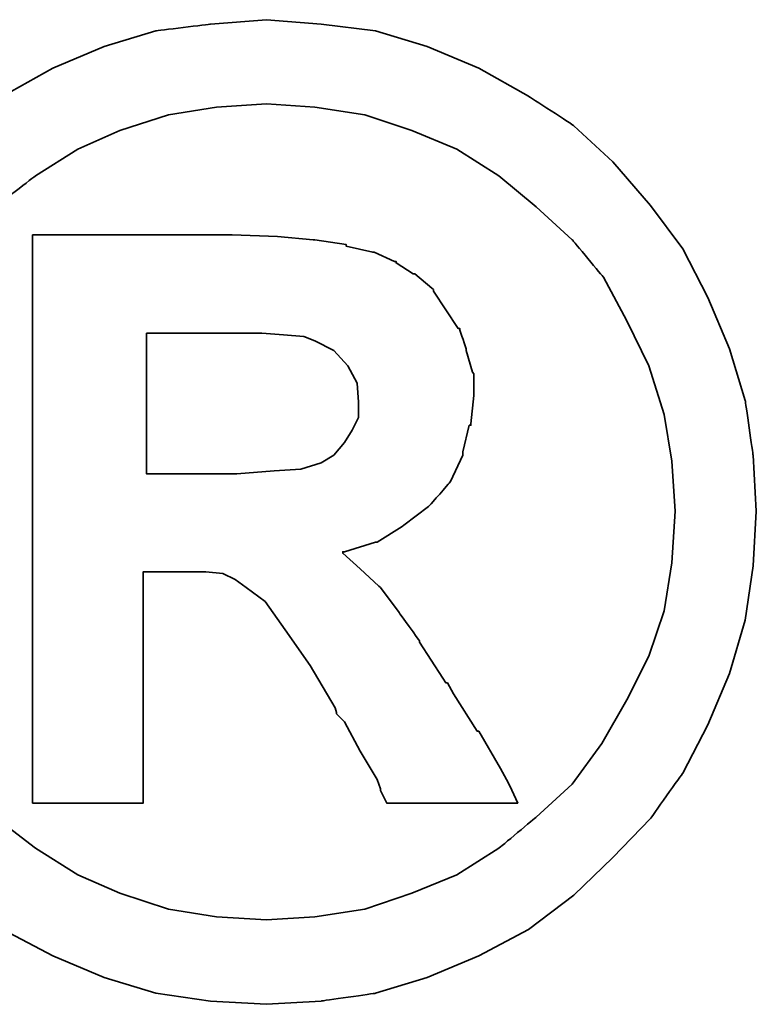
# Model space of a CAD drawing. Header units: millimetres. Extents: x 8 to 314, y 87 to 183.
# Tile 15 of 38: x 228.537 to 229.169, y 118.416 to 119.26. Entities that reach past the tile are written whole.
import ezdxf

# ---------------------------------------------------------------- set-up
doc = ezdxf.new("R2010")
doc.units = ezdxf.units.MM
doc.header["$LTSCALE"] = 0.15
doc.layers.add('DIM', color=4, linetype='CONTINUOUS')
doc.layers.add('layer 1', color=7, linetype='CONTINUOUS')

# ---------------------------------------------------------------- blocks, each defined once
blk = doc.blocks.new('TBI MOTION logo(完整正式版)')
at = {"layer": 'layer 1', "color": 22, "lineweight": 35}
for points, knots in [([(-91.89366, 20.43624), (-91.89366, 20.43624), (-91.91351, 20.77862), (-91.91351, 20.77862), (-91.91351, 20.77862), (-91.91351, 20.77862), (-91.96114, 21.11206), (-91.96114, 21.11206), (-91.96114, 21.11206), (-91.96114, 21.11206), (-92.05641, 21.42764), (-92.05641, 21.42764), (-92.05641, 21.42764), (-92.05641, 21.42764), (-92.18939, 21.74124), (-92.18939, 21.74124), (-92.18939, 21.74124), (-92.18939, 21.74124), (-92.34222, 22.03697), (-92.34222, 22.03697), (-92.34222, 22.03697), (-92.34222, 22.03697), (-92.5407, 22.30294), (-92.5407, 22.30294), (-92.5407, 22.30294), (-92.5407, 22.30294), (-92.76895, 22.5689), (-92.76895, 22.5689), (-92.76895, 22.5689), (-92.76895, 22.5689), (-93.00713, 22.78921), (-93.00713, 22.78921), (-93.00713, 22.78921), (-93.00713, 22.78921), (-93.285, 22.96982), (-93.285, 22.96982), (-93.285, 22.96982), (-93.285, 22.96982), (-93.58867, 23.14051), (-93.58867, 23.14051), (-93.58867, 23.14051), (-93.58867, 23.14051), (-93.90227, 23.2735), (-93.90227, 23.2735), (-93.90227, 23.2735), (-93.90227, 23.2735), (-94.21785, 23.36877), (-94.21785, 23.36877), (-94.21785, 23.36877), (-94.21785, 23.36877), (-94.55129, 23.40846), (-94.55129, 23.40846), (-94.55129, 23.40846), (-94.55129, 23.40846), (-94.88474, 23.43625), (-94.88474, 23.43625), (-94.88474, 23.43625), (-94.88474, 23.43625), (-95.22612, 23.40846), (-95.22612, 23.40846), (-95.22612, 23.40846), (-95.22612, 23.40846), (-95.55956, 23.36877), (-95.55956, 23.36877), (-95.55956, 23.36877), (-95.55956, 23.36877), (-95.87515, 23.2735), (-95.87515, 23.2735), (-95.87515, 23.2735), (-95.87515, 23.2735), (-96.18973, 23.14051), (-96.18973, 23.14051), (-96.18973, 23.14051), (-96.18973, 23.14051), (-96.4944, 22.96982), (-96.4944, 22.96982), (-96.4944, 22.96982), (-96.4944, 22.96982), (-96.77028, 22.78921), (-96.77028, 22.78921), (-96.77028, 22.78921), (-96.77028, 22.78921), (-97.00846, 22.5689), (-97.00846, 22.5689), (-97.00846, 22.5689), (-97.00846, 22.5689), (-97.23671, 22.30294), (-97.23671, 22.30294), (-97.23671, 22.30294), (-97.23671, 22.30294), (-97.43618, 22.03697), (-97.43618, 22.03697), (-97.43618, 22.03697), (-97.43618, 22.03697), (-97.58901, 21.74124), (-97.58901, 21.74124), (-97.58901, 21.74124), (-97.58901, 21.74124), (-97.72298, 21.42764), (-97.72298, 21.42764), (-97.72298, 21.42764), (-97.72298, 21.42764), (-97.81825, 21.11206), (-97.81825, 21.11206), (-97.81825, 21.11206), (-97.81825, 21.11206), (-97.86589, 20.77862), (-97.86589, 20.77862), (-97.86589, 20.77862), (-97.86589, 20.77862), (-97.88375, 20.43624), (-97.88375, 20.43624), (-97.88375, 20.43624), (-97.88375, 20.43624), (-97.86589, 20.1028), (-97.86589, 20.1028), (-97.86589, 20.1028), (-97.86589, 20.1028), (-97.81825, 19.77035), (-97.81825, 19.77035), (-97.81825, 19.77035), (-97.81825, 19.77035), (-97.72298, 19.44583), (-97.72298, 19.44583), (-97.72298, 19.44583), (-97.72298, 19.44583), (-97.58901, 19.13224), (-97.58901, 19.13224), (-97.58901, 19.13224), (-97.58901, 19.13224), (-97.43618, 18.83749), (-97.43618, 18.83749), (-97.43618, 18.83749), (-97.43618, 18.83749), (-97.23671, 18.55963), (-97.23671, 18.55963), (-97.23671, 18.55963), (-97.23671, 18.55963), (-97.00846, 18.32145), (-97.00846, 18.32145), (-97.00846, 18.32145), (-97.00846, 18.32145), (-96.77028, 18.0932), (-96.77028, 18.0932), (-96.77028, 18.0932), (-96.77028, 18.0932), (-96.4944, 17.88381), (-96.4944, 17.88381), (-96.4944, 17.88381), (-96.4944, 17.88381), (-96.18973, 17.72205), (-96.18973, 17.72205), (-96.18973, 17.72205), (-96.18973, 17.72205), (-95.87515, 17.58906), (-95.87515, 17.58906), (-95.87515, 17.58906), (-95.87515, 17.58906), (-95.55956, 17.4938), (-95.55956, 17.4938), (-95.55956, 17.4938), (-95.55956, 17.4938), (-95.22612, 17.44616), (-95.22612, 17.44616), (-95.22612, 17.44616), (-95.22612, 17.44616), (-94.88474, 17.42631), (-94.88474, 17.42631), (-94.88474, 17.42631), (-94.88474, 17.42631), (-94.55129, 17.44616), (-94.55129, 17.44616), (-94.55129, 17.44616), (-94.55129, 17.44616), (-94.21785, 17.4938), (-94.21785, 17.4938), (-94.21785, 17.4938), (-94.21785, 17.4938), (-93.90227, 17.58906), (-93.90227, 17.58906), (-93.90227, 17.58906), (-93.90227, 17.58906), (-93.58867, 17.72205), (-93.58867, 17.72205), (-93.58867, 17.72205), (-93.58867, 17.72205), (-93.285, 17.88381), (-93.285, 17.88381), (-93.285, 17.88381), (-93.285, 17.88381), (-93.00713, 18.0932), (-93.00713, 18.0932), (-93.00713, 18.0932), (-93.00713, 18.0932), (-92.76895, 18.32145), (-92.76895, 18.32145), (-92.76895, 18.32145), (-92.76895, 18.32145), (-92.5407, 18.55963), (-92.5407, 18.55963), (-92.5407, 18.55963), (-92.5407, 18.55963), (-92.34222, 18.83749), (-92.34222, 18.83749), (-92.34222, 18.83749), (-92.34222, 18.83749), (-92.18939, 19.13224), (-92.18939, 19.13224), (-92.18939, 19.13224), (-92.18939, 19.13224), (-92.05641, 19.44583), (-92.05641, 19.44583), (-92.05641, 19.44583), (-92.05641, 19.44583), (-91.96114, 19.77035), (-91.96114, 19.77035), (-91.96114, 19.77035), (-91.96114, 19.77035), (-91.91351, 20.1028), (-91.91351, 20.1028), (-91.91351, 20.1028), (-91.91351, 20.1028), (-91.89366, 20.43624), (-91.89366, 20.43624)], [0, 0, 0, 0, 0.0178571, 0.0178571, 0.0178571, 0.0178572, 0.0357143, 0.0357143, 0.0357143, 0.0357143, 0.0535714, 0.0535714, 0.0535714, 0.0535714, 0.0714286, 0.0714286, 0.0714286, 0.0714286, 0.0892857, 0.0892857, 0.0892857, 0.0892857, 0.1071429, 0.1071429, 0.1071429, 0.1071429, 0.125, 0.125, 0.125, 0.125, 0.1428571, 0.1428571, 0.1428571, 0.1428572, 0.1607143, 0.1607143, 0.1607143, 0.1607143, 0.1785714, 0.1785714, 0.1785714, 0.1785714, 0.1964286, 0.1964286, 0.1964286, 0.1964286, 0.2142857, 0.2142857, 0.2142857, 0.2142857, 0.2321429, 0.2321429, 0.2321429, 0.2321429, 0.25, 0.25, 0.25, 0.25, 0.2678571, 0.2678571, 0.2678571, 0.2678572, 0.2857143, 0.2857143, 0.2857143, 0.2857143, 0.3035714, 0.3035714, 0.3035714, 0.3035714, 0.3214286, 0.3214286, 0.3214286, 0.3214286, 0.3392857, 0.3392857, 0.3392857, 0.3392857, 0.3571429, 0.3571429, 0.3571429, 0.3571429, 0.375, 0.375, 0.375, 0.375, 0.3928571, 0.3928571, 0.3928571, 0.3928572, 0.4107143, 0.4107143, 0.4107143, 0.4107143, 0.4285714, 0.4285714, 0.4285714, 0.4285714, 0.4464286, 0.4464286, 0.4464286, 0.4464286, 0.4642857, 0.4642857, 0.4642857, 0.4642857, 0.4821429, 0.4821429, 0.4821429, 0.4821429, 0.5, 0.5, 0.5, 0.5, 0.5178571, 0.5178571, 0.5178571, 0.5178572, 0.5357143, 0.5357143, 0.5357143, 0.5357143, 0.5535714, 0.5535714, 0.5535714, 0.5535714, 0.5714286, 0.5714286, 0.5714286, 0.5714286, 0.5892857, 0.5892857, 0.5892857, 0.5892857, 0.6071429, 0.6071429, 0.6071429, 0.6071429, 0.625, 0.625, 0.625, 0.625, 0.6428571, 0.6428571, 0.6428571, 0.6428572, 0.6607143, 0.6607143, 0.6607143, 0.6607143, 0.6785714, 0.6785714, 0.6785714, 0.6785714, 0.6964286, 0.6964286, 0.6964286, 0.6964286, 0.7142857, 0.7142857, 0.7142857, 0.7142857, 0.7321429, 0.7321429, 0.7321429, 0.7321429, 0.75, 0.75, 0.75, 0.75, 0.7678571, 0.7678571, 0.7678571, 0.7678572, 0.7857143, 0.7857143, 0.7857143, 0.7857143, 0.8035714, 0.8035714, 0.8035714, 0.8035714, 0.8214286, 0.8214286, 0.8214286, 0.8214286, 0.8392857, 0.8392857, 0.8392857, 0.8392857, 0.8571429, 0.8571429, 0.8571429, 0.8571429, 0.875, 0.875, 0.875, 0.875, 0.8928571, 0.8928571, 0.8928571, 0.8928572, 0.9107143, 0.9107143, 0.9107143, 0.9107143, 0.9285714, 0.9285714, 0.9285714, 0.9285714, 0.9464286, 0.9464286, 0.9464286, 0.9464286, 0.9642857, 0.9642857, 0.9642857, 0.9642857, 0.9821429, 0.9821429, 0.9821429, 0.9821429, 1, 1, 1, 1]), ([(-92.38986, 20.43624), (-92.38986, 20.43624), (-92.40871, 20.74091), (-92.40871, 20.74091), (-92.40871, 20.74091), (-92.40871, 20.74091), (-92.45536, 21.02672), (-92.45536, 21.02672), (-92.45536, 21.02672), (-92.45536, 21.02672), (-92.55063, 21.32245), (-92.55063, 21.32245), (-92.55063, 21.32245), (-92.55063, 21.32245), (-92.68361, 21.59833), (-92.68361, 21.59833), (-92.68361, 21.59833), (-92.68361, 21.59833), (-92.82651, 21.86429), (-92.82651, 21.86429), (-92.82651, 21.86429), (-92.82651, 21.86429), (-93.01705, 22.09255), (-93.01705, 22.09255), (-93.01705, 22.09255), (-93.01705, 22.09255), (-93.23736, 22.29301), (-93.23736, 22.29301), (-93.23736, 22.29301), (-93.23736, 22.29301), (-93.46561, 22.48355), (-93.46561, 22.48355), (-93.46561, 22.48355), (-93.46561, 22.48355), (-93.72165, 22.6463), (-93.72165, 22.6463), (-93.72165, 22.6463), (-93.72165, 22.6463), (-93.99754, 22.75944), (-93.99754, 22.75944), (-93.99754, 22.75944), (-93.99754, 22.75944), (-94.28335, 22.85471), (-94.28335, 22.85471), (-94.28335, 22.85471), (-94.28335, 22.85471), (-94.589, 22.90234), (-94.589, 22.90234), (-94.589, 22.90234), (-94.589, 22.90234), (-94.88474, 22.92219), (-94.88474, 22.92219), (-94.88474, 22.92219), (-94.88474, 22.92219), (-95.1894, 22.90234), (-95.1894, 22.90234), (-95.1894, 22.90234), (-95.1894, 22.90234), (-95.48315, 22.85471), (-95.48315, 22.85471), (-95.48315, 22.85471), (-95.48315, 22.85471), (-95.77988, 22.75944), (-95.77988, 22.75944), (-95.77988, 22.75944), (-95.77988, 22.75944), (-96.03691, 22.6463), (-96.03691, 22.6463), (-96.03691, 22.6463), (-96.03691, 22.6463), (-96.29394, 22.48355), (-96.29394, 22.48355), (-96.29394, 22.48355), (-96.29394, 22.48355), (-96.54203, 22.29301), (-96.54203, 22.29301), (-96.54203, 22.29301), (-96.54203, 22.29301), (-96.75937, 22.09255), (-96.75937, 22.09255), (-96.75937, 22.09255), (-96.75937, 22.09255), (-96.9509, 21.86429), (-96.9509, 21.86429), (-96.9509, 21.86429), (-96.9509, 21.86429), (-97.0938, 21.59833), (-97.0938, 21.59833), (-97.0938, 21.59833), (-97.0938, 21.59833), (-97.21686, 21.32245), (-97.21686, 21.32245), (-97.21686, 21.32245), (-97.21686, 21.32245), (-97.32206, 21.02672), (-97.32206, 21.02672), (-97.32206, 21.02672), (-97.32206, 21.02672), (-97.36076, 20.74091), (-97.36076, 20.74091), (-97.36076, 20.74091), (-97.36076, 20.74091), (-97.37961, 20.43624), (-97.37961, 20.43624), (-97.37961, 20.43624), (-97.37961, 20.43624), (-97.36076, 20.12165), (-97.36076, 20.12165), (-97.36076, 20.12165), (-97.36076, 20.12165), (-97.32206, 19.82791), (-97.32206, 19.82791), (-97.32206, 19.82791), (-97.32206, 19.82791), (-97.21686, 19.55102), (-97.21686, 19.55102), (-97.21686, 19.55102), (-97.21686, 19.55102), (-97.0938, 19.28407), (-97.0938, 19.28407), (-97.0938, 19.28407), (-97.0938, 19.28407), (-96.94098, 19.01811), (-96.94098, 19.01811), (-96.94098, 19.01811), (-96.94098, 19.01811), (-96.75937, 18.77001), (-96.75937, 18.77001), (-96.75937, 18.77001), (-96.75937, 18.77001), (-96.54203, 18.56955), (-96.54203, 18.56955), (-96.54203, 18.56955), (-96.54203, 18.56955), (-96.29394, 18.37901), (-96.29394, 18.37901), (-96.29394, 18.37901), (-96.29394, 18.37901), (-96.03691, 18.21725), (-96.03691, 18.21725), (-96.03691, 18.21725), (-96.03691, 18.21725), (-95.77988, 18.10412), (-95.77988, 18.10412), (-95.77988, 18.10412), (-95.77988, 18.10412), (-95.48315, 18.00786), (-95.48315, 18.00786), (-95.48315, 18.00786), (-95.48315, 18.00786), (-95.1894, 17.96022), (-95.1894, 17.96022), (-95.1894, 17.96022), (-95.1894, 17.96022), (-94.88474, 17.94137), (-94.88474, 17.94137), (-94.88474, 17.94137), (-94.88474, 17.94137), (-94.589, 17.96022), (-94.589, 17.96022), (-94.589, 17.96022), (-94.589, 17.96022), (-94.28335, 18.00786), (-94.28335, 18.00786), (-94.28335, 18.00786), (-94.28335, 18.00786), (-93.99754, 18.10412), (-93.99754, 18.10412), (-93.99754, 18.10412), (-93.99754, 18.10412), (-93.72165, 18.21725), (-93.72165, 18.21725), (-93.72165, 18.21725), (-93.72165, 18.21725), (-93.46561, 18.37901), (-93.46561, 18.37901), (-93.46561, 18.37901), (-93.46561, 18.37901), (-93.23736, 18.56955), (-93.23736, 18.56955), (-93.23736, 18.56955), (-93.23736, 18.56955), (-93.01705, 18.77001), (-93.01705, 18.77001), (-93.01705, 18.77001), (-93.01705, 18.77001), (-92.83644, 19.01811), (-92.83644, 19.01811), (-92.83644, 19.01811), (-92.83644, 19.01811), (-92.68361, 19.28407), (-92.68361, 19.28407), (-92.68361, 19.28407), (-92.68361, 19.28407), (-92.55063, 19.55102), (-92.55063, 19.55102), (-92.55063, 19.55102), (-92.55063, 19.55102), (-92.45536, 19.82791), (-92.45536, 19.82791), (-92.45536, 19.82791), (-92.45536, 19.82791), (-92.40871, 20.12165), (-92.40871, 20.12165), (-92.40871, 20.12165), (-92.40871, 20.12165), (-92.38986, 20.43624), (-92.38986, 20.43624)], [0, 0, 0, 0, 0.0192308, 0.0192308, 0.0192308, 0.0192308, 0.0384615, 0.0384615, 0.0384615, 0.0384615, 0.0576923, 0.0576923, 0.0576923, 0.0576923, 0.0769231, 0.0769231, 0.0769231, 0.0769231, 0.0961538, 0.0961538, 0.0961538, 0.0961539, 0.1153846, 0.1153846, 0.1153846, 0.1153846, 0.1346154, 0.1346154, 0.1346154, 0.1346154, 0.1538462, 0.1538462, 0.1538462, 0.1538462, 0.1730769, 0.1730769, 0.1730769, 0.1730769, 0.1923077, 0.1923077, 0.1923077, 0.1923077, 0.2115385, 0.2115385, 0.2115385, 0.2115385, 0.2307692, 0.2307692, 0.2307692, 0.2307692, 0.25, 0.25, 0.25, 0.25, 0.2692308, 0.2692308, 0.2692308, 0.2692308, 0.2884615, 0.2884615, 0.2884615, 0.2884615, 0.3076923, 0.3076923, 0.3076923, 0.3076923, 0.3269231, 0.3269231, 0.3269231, 0.3269231, 0.3461538, 0.3461538, 0.3461538, 0.3461539, 0.3653846, 0.3653846, 0.3653846, 0.3653846, 0.3846154, 0.3846154, 0.3846154, 0.3846154, 0.4038462, 0.4038462, 0.4038462, 0.4038462, 0.4230769, 0.4230769, 0.4230769, 0.4230769, 0.4423077, 0.4423077, 0.4423077, 0.4423077, 0.4615385, 0.4615385, 0.4615385, 0.4615385, 0.4807692, 0.4807692, 0.4807692, 0.4807692, 0.5, 0.5, 0.5, 0.5, 0.5192308, 0.5192308, 0.5192308, 0.5192308, 0.5384615, 0.5384615, 0.5384615, 0.5384615, 0.5576923, 0.5576923, 0.5576923, 0.5576923, 0.5769231, 0.5769231, 0.5769231, 0.5769231, 0.5961538, 0.5961538, 0.5961538, 0.5961539, 0.6153846, 0.6153846, 0.6153846, 0.6153846, 0.6346154, 0.6346154, 0.6346154, 0.6346154, 0.6538462, 0.6538462, 0.6538462, 0.6538462, 0.6730769, 0.6730769, 0.6730769, 0.6730769, 0.6923077, 0.6923077, 0.6923077, 0.6923077, 0.7115385, 0.7115385, 0.7115385, 0.7115385, 0.7307692, 0.7307692, 0.7307692, 0.7307692, 0.75, 0.75, 0.75, 0.75, 0.7692308, 0.7692308, 0.7692308, 0.7692308, 0.7884615, 0.7884615, 0.7884615, 0.7884615, 0.8076923, 0.8076923, 0.8076923, 0.8076923, 0.8269231, 0.8269231, 0.8269231, 0.8269231, 0.8461538, 0.8461538, 0.8461538, 0.8461539, 0.8653846, 0.8653846, 0.8653846, 0.8653846, 0.8846154, 0.8846154, 0.8846154, 0.8846154, 0.9038462, 0.9038462, 0.9038462, 0.9038462, 0.9230769, 0.9230769, 0.9230769, 0.9230769, 0.9423077, 0.9423077, 0.9423077, 0.9423077, 0.9615385, 0.9615385, 0.9615385, 0.9615385, 0.9807692, 0.9807692, 0.9807692, 0.9807692, 1, 1, 1, 1]), ([(-96.31279, 18.7323), (-96.31279, 18.7323), (-96.31279, 18.77001), (-96.31279, 18.77001), (-96.31279, 18.77001), (-96.31279, 18.77001), (-96.31279, 18.87422), (-96.31279, 18.87422), (-96.31279, 18.87422), (-96.31279, 18.87422), (-96.31279, 19.04689), (-96.31279, 19.04689), (-96.31279, 19.04689), (-96.31279, 19.04689), (-96.31279, 19.25529), (-96.31279, 19.25529), (-96.31279, 19.25529), (-96.31279, 19.25529), (-96.31279, 19.5024), (-96.31279, 19.5024), (-96.31279, 19.5024), (-96.31279, 19.5024), (-96.31279, 19.77035), (-96.31279, 19.77035), (-96.31279, 19.77035), (-96.31279, 19.77035), (-96.31279, 20.37868), (-96.31279, 20.37868), (-96.31279, 20.37868), (-96.31279, 20.37868), (-96.31279, 20.98801), (-96.31279, 20.98801), (-96.31279, 20.98801), (-96.31279, 20.98801), (-96.31279, 21.27482), (-96.31279, 21.27482), (-96.31279, 21.27482), (-96.31279, 21.27482), (-96.31279, 21.52291), (-96.31279, 21.52291), (-96.31279, 21.52291), (-96.31279, 21.52291), (-96.31279, 21.75017), (-96.31279, 21.75017), (-96.31279, 21.75017), (-96.31279, 21.75017), (-96.31279, 21.90399), (-96.31279, 21.90399), (-96.31279, 21.90399), (-96.31279, 21.90399), (-96.31279, 22.0072), (-96.31279, 22.0072), (-96.31279, 22.0072), (-96.31279, 22.0072), (-96.31279, 22.04689), (-96.31279, 22.04689), (-96.31279, 22.04689), (-96.31279, 22.04689), (-96.31279, 22.12232), (-96.31279, 22.12232), (-96.31279, 22.12232), (-96.31279, 22.12232), (-96.2463, 22.12232), (-96.2463, 22.12232), (-96.2463, 22.12232), (-96.2463, 22.12232), (-96.22645, 22.12232), (-96.22645, 22.12232), (-96.22645, 22.12232), (-96.22645, 22.12232), (-96.18973, 22.12232), (-96.18973, 22.12232), (-96.18973, 22.12232), (-96.18973, 22.12232), (-96.05576, 22.12232), (-96.05576, 22.12232), (-96.05576, 22.12232), (-96.05576, 22.12232), (-95.87515, 22.12232), (-95.87515, 22.12232), (-95.87515, 22.12232), (-95.87515, 22.12232), (-95.66476, 22.12232), (-95.66476, 22.12232), (-95.66476, 22.12232), (-95.66476, 22.12232), (-95.44643, 22.12232), (-95.44643, 22.12232), (-95.44643, 22.12232), (-95.44643, 22.12232), (-95.27375, 22.12232), (-95.27375, 22.12232), (-95.27375, 22.12232), (-95.27375, 22.12232), (-95.15963, 22.12232), (-95.15963, 22.12232), (-95.15963, 22.12232), (-95.15963, 22.12232), (-95.12291, 22.12232), (-95.12291, 22.12232), (-95.12291, 22.12232), (-95.12291, 22.12232), (-95.10306, 22.12232), (-95.10306, 22.12232), (-95.10306, 22.12232), (-95.10306, 22.12232), (-95.09314, 22.12232), (-95.09314, 22.12232), (-95.09314, 22.12232), (-95.09314, 22.12232), (-94.81725, 22.1124), (-94.81725, 22.1124), (-94.81725, 22.1124), (-94.81725, 22.1124), (-94.59893, 22.09255), (-94.59893, 22.09255), (-94.59893, 22.09255), (-94.59893, 22.09255), (-94.589, 22.09255), (-94.589, 22.09255), (-94.589, 22.09255), (-94.589, 22.09255), (-94.39846, 22.06476), (-94.39846, 22.06476), (-94.39846, 22.06476), (-94.39846, 22.06476), (-94.39846, 22.05483), (-94.39846, 22.05483), (-94.39846, 22.05483), (-94.39846, 22.05483), (-94.23571, 22.01713), (-94.23571, 22.01713), (-94.23571, 22.01713), (-94.23571, 22.01713), (-94.22777, 22.01713), (-94.22777, 22.01713), (-94.22777, 22.01713), (-94.22777, 22.01713), (-94.10273, 21.96056), (-94.10273, 21.96056), (-94.10273, 21.96056), (-94.10273, 21.96056), (-94.09281, 21.96056), (-94.09281, 21.96056), (-94.09281, 21.96056), (-94.09281, 21.96056), (-94.09281, 21.95162), (-94.09281, 21.95162), (-94.09281, 21.95162), (-94.09281, 21.95162), (-93.9896, 21.88415), (-93.9896, 21.88415), (-93.9896, 21.88415), (-93.9896, 21.88415), (-93.97868, 21.88415), (-93.97868, 21.88415), (-93.97868, 21.88415), (-93.97868, 21.88415), (-93.87448, 21.79781), (-93.87448, 21.79781), (-93.87448, 21.79781), (-93.87448, 21.79781), (-93.86456, 21.78888), (-93.86456, 21.78888), (-93.86456, 21.78888), (-93.86456, 21.78888), (-93.86456, 21.77895), (-93.86456, 21.77895), (-93.86456, 21.77895), (-93.86456, 21.77895), (-93.78913, 21.66483), (-93.78913, 21.66483), (-93.78913, 21.66483), (-93.78913, 21.66483), (-93.71371, 21.5507), (-93.71371, 21.5507), (-93.71371, 21.5507), (-93.71371, 21.5507), (-93.7028, 21.5507), (-93.7028, 21.5507), (-93.7028, 21.5507), (-93.7028, 21.5507), (-93.7028, 21.54078), (-93.7028, 21.54078), (-93.7028, 21.54078), (-93.7028, 21.54078), (-93.66608, 21.42764), (-93.66608, 21.42764), (-93.66608, 21.42764), (-93.66608, 21.42764), (-93.66608, 21.41772), (-93.66608, 21.41772), (-93.66608, 21.41772), (-93.66608, 21.41772), (-93.62638, 21.28474), (-93.62638, 21.28474), (-93.62638, 21.28474), (-93.62638, 21.28474), (-93.61844, 21.27482), (-93.61844, 21.27482), (-93.61844, 21.27482), (-93.61844, 21.27482), (-93.61844, 21.14977), (-93.61844, 21.14977), (-93.61844, 21.14977), (-93.61844, 21.14977), (-93.61844, 21.14183), (-93.61844, 21.14183), (-93.61844, 21.14183), (-93.61844, 21.14183), (-93.6363, 20.96915), (-93.6363, 20.96915), (-93.6363, 20.96915), (-93.6363, 20.96915), (-93.6363, 20.96122), (-93.6363, 20.96122), (-93.6363, 20.96122), (-93.6363, 20.96122), (-93.64623, 20.96122), (-93.64623, 20.96122), (-93.64623, 20.96122), (-93.64623, 20.96122), (-93.68493, 20.79847), (-93.68493, 20.79847), (-93.68493, 20.79847), (-93.68493, 20.79847), (-93.68493, 20.78854), (-93.68493, 20.78854), (-93.68493, 20.78854), (-93.68493, 20.78854), (-93.68493, 20.77862), (-93.68493, 20.77862), (-93.68493, 20.77862), (-93.68493, 20.77862), (-93.76135, 20.61785), (-93.76135, 20.61785), (-93.76135, 20.61785), (-93.76135, 20.61785), (-93.76929, 20.60693), (-93.76929, 20.60693), (-93.76929, 20.60693), (-93.76929, 20.60693), (-93.8844, 20.47495), (-93.8844, 20.47495), (-93.8844, 20.47495), (-93.8844, 20.47495), (-93.89433, 20.46502), (-93.89433, 20.46502), (-93.89433, 20.46502), (-93.89433, 20.46502), (-94.04517, 20.34991), (-94.04517, 20.34991), (-94.04517, 20.34991), (-94.04517, 20.34991), (-94.05509, 20.34197), (-94.05509, 20.34197), (-94.05509, 20.34197), (-94.05509, 20.34197), (-94.20792, 20.2467), (-94.20792, 20.2467), (-94.20792, 20.2467), (-94.20792, 20.2467), (-94.21785, 20.2467), (-94.21785, 20.2467), (-94.21785, 20.2467), (-94.21785, 20.2467), (-94.40839, 20.18913), (-94.40839, 20.18913), (-94.40839, 20.18913), (-94.40839, 20.18913), (-94.41831, 20.18913), (-94.41831, 20.18913), (-94.41831, 20.18913), (-94.41831, 20.18913), (-94.41831, 20.17921), (-94.41831, 20.17921), (-94.41831, 20.17921), (-94.41831, 20.17921), (-94.31312, 20.08394), (-94.31312, 20.08394), (-94.31312, 20.08394), (-94.31312, 20.08394), (-94.198, 19.97875), (-94.198, 19.97875), (-94.198, 19.97875), (-94.198, 19.97875), (-94.18907, 19.97081), (-94.18907, 19.97081), (-94.18907, 19.97081), (-94.18907, 19.97081), (-94.07494, 19.81798), (-94.07494, 19.81798), (-94.07494, 19.81798), (-94.07494, 19.81798), (-93.9499, 19.6453), (-93.9499, 19.6453), (-93.9499, 19.6453), (-93.9499, 19.6453), (-93.9499, 19.63736), (-93.9499, 19.63736), (-93.9499, 19.63736), (-93.9499, 19.63736), (-93.80799, 19.41705), (-93.80799, 19.41705), (-93.80799, 19.41705), (-93.80799, 19.41705), (-93.78913, 19.38828), (-93.78913, 19.38828), (-93.78913, 19.38828), (-93.78913, 19.38828), (-93.77921, 19.38828), (-93.77921, 19.38828), (-93.77921, 19.38828), (-93.77921, 19.38828), (-93.7415, 19.32178), (-93.7415, 19.32178), (-93.7415, 19.32178), (-93.7415, 19.32178), (-93.59859, 19.09353), (-93.59859, 19.09353), (-93.59859, 19.09353), (-93.59859, 19.09353), (-93.58867, 19.09353), (-93.58867, 19.09353), (-93.58867, 19.09353), (-93.58867, 19.09353), (-93.45569, 18.86528), (-93.45569, 18.86528), (-93.45569, 18.86528), (-93.45569, 18.86528), (-93.41798, 18.7978), (-93.41798, 18.7978), (-93.41798, 18.7978), (-93.41798, 18.7978), (-93.39813, 18.76009), (-93.39813, 18.76009), (-93.39813, 18.76009), (-93.39813, 18.76009), (-93.3505, 18.6549), (-93.3505, 18.6549), (-93.3505, 18.6549), (-93.3505, 18.6549), (-93.45569, 18.6549), (-93.45569, 18.6549), (-93.45569, 18.6549), (-93.45569, 18.6549), (-93.47454, 18.6549), (-93.47454, 18.6549), (-93.47454, 18.6549), (-93.47454, 18.6549), (-93.56088, 18.6549), (-93.56088, 18.6549), (-93.56088, 18.6549), (-93.56088, 18.6549), (-93.78913, 18.6549), (-93.78913, 18.6549), (-93.78913, 18.6549), (-93.78913, 18.6549), (-94.01738, 18.6549), (-94.01738, 18.6549), (-94.01738, 18.6549), (-94.01738, 18.6549), (-94.09281, 18.6549), (-94.09281, 18.6549), (-94.09281, 18.6549), (-94.09281, 18.6549), (-94.11265, 18.6549), (-94.11265, 18.6549), (-94.11265, 18.6549), (-94.11265, 18.6549), (-94.15036, 18.6549), (-94.15036, 18.6549), (-94.15036, 18.6549), (-94.15036, 18.6549), (-94.17021, 18.69459), (-94.17021, 18.69459), (-94.17021, 18.69459), (-94.17021, 18.69459), (-94.18907, 18.7323), (-94.18907, 18.7323), (-94.18907, 18.7323), (-94.18907, 18.7323), (-94.18907, 18.74223), (-94.18907, 18.74223), (-94.18907, 18.74223), (-94.18907, 18.74223), (-94.20792, 18.7978), (-94.20792, 18.7978), (-94.20792, 18.7978), (-94.20792, 18.7978), (-94.31312, 18.97048), (-94.31312, 18.97048), (-94.31312, 18.97048), (-94.31312, 18.97048), (-94.40839, 19.1501), (-94.40839, 19.1501), (-94.40839, 19.1501), (-94.40839, 19.1501), (-94.4461, 19.1888), (-94.4461, 19.1888), (-94.4461, 19.1888), (-94.4461, 19.1888), (-94.45602, 19.19873), (-94.45602, 19.19873), (-94.45602, 19.19873), (-94.45602, 19.19873), (-94.45602, 19.20766), (-94.45602, 19.20766), (-94.45602, 19.20766), (-94.45602, 19.20766), (-94.46595, 19.23644), (-94.46595, 19.23644), (-94.46595, 19.23644), (-94.46595, 19.23644), (-94.61679, 19.49347), (-94.61679, 19.49347), (-94.61679, 19.49347), (-94.61679, 19.49347), (-94.76962, 19.7118), (-94.76962, 19.7118), (-94.76962, 19.7118), (-94.76962, 19.7118), (-94.89268, 19.88447), (-94.89268, 19.88447), (-94.89268, 19.88447), (-94.89268, 19.88447), (-95.00779, 19.97081), (-95.00779, 19.97081), (-95.00779, 19.97081), (-95.00779, 19.97081), (-95.07528, 20.01845), (-95.07528, 20.01845), (-95.07528, 20.01845), (-95.07528, 20.01845), (-95.1507, 20.05616), (-95.1507, 20.05616), (-95.1507, 20.05616), (-95.1507, 20.05616), (-95.2549, 20.06608), (-95.2549, 20.06608), (-95.2549, 20.06608), (-95.2549, 20.06608), (-95.38887, 20.06608), (-95.38887, 20.06608), (-95.38887, 20.06608), (-95.38887, 20.06608), (-95.40872, 20.06608), (-95.40872, 20.06608), (-95.40872, 20.06608), (-95.40872, 20.06608), (-95.42658, 20.06608), (-95.42658, 20.06608), (-95.42658, 20.06608), (-95.42658, 20.06608), (-95.5417, 20.06608), (-95.5417, 20.06608), (-95.5417, 20.06608), (-95.5417, 20.06608), (-95.63697, 20.06608), (-95.63697, 20.06608), (-95.63697, 20.06608), (-95.63697, 20.06608), (-95.63697, 19.99761), (-95.63697, 19.99761), (-95.63697, 19.99761), (-95.63697, 19.99761), (-95.63697, 19.92318), (-95.63697, 19.92318), (-95.63697, 19.92318), (-95.63697, 19.92318), (-95.63697, 19.69294), (-95.63697, 19.69294), (-95.63697, 19.69294), (-95.63697, 19.69294), (-95.63697, 19.44583), (-95.63697, 19.44583), (-95.63697, 19.44583), (-95.63697, 19.44583), (-95.63697, 19.17888), (-95.63697, 19.17888), (-95.63697, 19.17888), (-95.63697, 19.17888), (-95.63697, 18.96055), (-95.63697, 18.96055), (-95.63697, 18.96055), (-95.63697, 18.96055), (-95.63697, 18.87422), (-95.63697, 18.87422), (-95.63697, 18.87422), (-95.63697, 18.87422), (-95.63697, 18.80773), (-95.63697, 18.80773), (-95.63697, 18.80773), (-95.63697, 18.80773), (-95.63697, 18.75017), (-95.63697, 18.75017), (-95.63697, 18.75017), (-95.63697, 18.75017), (-95.63697, 18.7323), (-95.63697, 18.7323), (-95.63697, 18.7323), (-95.63697, 18.7323), (-95.63697, 18.6549), (-95.63697, 18.6549), (-95.63697, 18.6549), (-95.63697, 18.6549), (-95.70247, 18.6549), (-95.70247, 18.6549), (-95.70247, 18.6549), (-95.70247, 18.6549), (-95.72232, 18.6549), (-95.72232, 18.6549), (-95.72232, 18.6549), (-95.72232, 18.6549), (-95.77988, 18.6549), (-95.77988, 18.6549), (-95.77988, 18.6549), (-95.77988, 18.6549), (-95.97835, 18.6549), (-95.97835, 18.6549), (-95.97835, 18.6549), (-95.97835, 18.6549), (-96.15103, 18.6549), (-96.15103, 18.6549), (-96.15103, 18.6549), (-96.15103, 18.6549), (-96.2076, 18.6549), (-96.2076, 18.6549), (-96.2076, 18.6549), (-96.2076, 18.6549), (-96.2463, 18.6549), (-96.2463, 18.6549), (-96.2463, 18.6549), (-96.2463, 18.6549), (-96.31279, 18.6549), (-96.31279, 18.6549), (-96.31279, 18.6549), (-96.31279, 18.6549), (-96.31279, 18.7323), (-96.31279, 18.7323)], [0, 0, 0, 0, 0.0074074, 0.0074074, 0.0074074, 0.0074074, 0.0148148, 0.0148148, 0.0148148, 0.0148148, 0.0222222, 0.0222222, 0.0222222, 0.0222222, 0.0296296, 0.0296296, 0.0296296, 0.0296296, 0.037037, 0.037037, 0.037037, 0.037037, 0.0444444, 0.0444444, 0.0444444, 0.0444445, 0.0518519, 0.0518519, 0.0518519, 0.0518519, 0.0592593, 0.0592593, 0.0592593, 0.0592593, 0.0666667, 0.0666667, 0.0666667, 0.0666667, 0.0740741, 0.0740741, 0.0740741, 0.0740741, 0.0814815, 0.0814815, 0.0814815, 0.0814815, 0.0888889, 0.0888889, 0.0888889, 0.0888889, 0.0962963, 0.0962963, 0.0962963, 0.0962963, 0.1037037, 0.1037037, 0.1037037, 0.1037037, 0.1111111, 0.1111111, 0.1111111, 0.1111111, 0.1185185, 0.1185185, 0.1185185, 0.1185185, 0.1259259, 0.1259259, 0.1259259, 0.1259259, 0.1333333, 0.1333333, 0.1333333, 0.1333333, 0.1407407, 0.1407407, 0.1407407, 0.1407408, 0.1481481, 0.1481481, 0.1481481, 0.1481482, 0.1555556, 0.1555556, 0.1555556, 0.1555556, 0.162963, 0.162963, 0.162963, 0.162963, 0.1703704, 0.1703704, 0.1703704, 0.1703704, 0.1777778, 0.1777778, 0.1777778, 0.1777778, 0.1851852, 0.1851852, 0.1851852, 0.1851852, 0.1925926, 0.1925926, 0.1925926, 0.1925926, 0.2, 0.2, 0.2, 0.2, 0.2074074, 0.2074074, 0.2074074, 0.2074074, 0.2148148, 0.2148148, 0.2148148, 0.2148148, 0.2222222, 0.2222222, 0.2222222, 0.2222222, 0.2296296, 0.2296296, 0.2296296, 0.2296296, 0.237037, 0.237037, 0.237037, 0.237037, 0.2444444, 0.2444444, 0.2444444, 0.2444445, 0.2518519, 0.2518519, 0.2518519, 0.2518519, 0.2592593, 0.2592593, 0.2592593, 0.2592593, 0.2666667, 0.2666667, 0.2666667, 0.2666667, 0.2740741, 0.2740741, 0.2740741, 0.2740741, 0.2814815, 0.2814815, 0.2814815, 0.2814815, 0.2888889, 0.2888889, 0.2888889, 0.2888889, 0.2962963, 0.2962963, 0.2962963, 0.2962963, 0.3037037, 0.3037037, 0.3037037, 0.3037037, 0.3111111, 0.3111111, 0.3111111, 0.3111111, 0.3185185, 0.3185185, 0.3185185, 0.3185185, 0.3259259, 0.3259259, 0.3259259, 0.3259259, 0.3333333, 0.3333333, 0.3333333, 0.3333333, 0.3407407, 0.3407407, 0.3407407, 0.3407408, 0.3481481, 0.3481481, 0.3481481, 0.3481482, 0.3555556, 0.3555556, 0.3555556, 0.3555556, 0.362963, 0.362963, 0.362963, 0.362963, 0.3703704, 0.3703704, 0.3703704, 0.3703704, 0.3777778, 0.3777778, 0.3777778, 0.3777778, 0.3851852, 0.3851852, 0.3851852, 0.3851852, 0.3925926, 0.3925926, 0.3925926, 0.3925926, 0.4, 0.4, 0.4, 0.4, 0.4074074, 0.4074074, 0.4074074, 0.4074074, 0.4148148, 0.4148148, 0.4148148, 0.4148148, 0.4222222, 0.4222222, 0.4222222, 0.4222222, 0.4296296, 0.4296296, 0.4296296, 0.4296296, 0.437037, 0.437037, 0.437037, 0.437037, 0.4444444, 0.4444444, 0.4444444, 0.4444445, 0.4518519, 0.4518519, 0.4518519, 0.4518519, 0.4592593, 0.4592593, 0.4592593, 0.4592593, 0.4666667, 0.4666667, 0.4666667, 0.4666667, 0.4740741, 0.4740741, 0.4740741, 0.4740741, 0.4814815, 0.4814815, 0.4814815, 0.4814815, 0.4888889, 0.4888889, 0.4888889, 0.4888889, 0.4962963, 0.4962963, 0.4962963, 0.4962963, 0.5037037, 0.5037037, 0.5037037, 0.5037037, 0.5111111, 0.5111111, 0.5111111, 0.5111111, 0.5185185, 0.5185185, 0.5185185, 0.5185185, 0.5259259, 0.5259259, 0.5259259, 0.5259259, 0.5333333, 0.5333333, 0.5333333, 0.5333333, 0.5407407, 0.5407407, 0.5407407, 0.5407408, 0.5481481, 0.5481481, 0.5481481, 0.5481482, 0.5555556, 0.5555556, 0.5555556, 0.5555556, 0.562963, 0.562963, 0.562963, 0.562963, 0.5703704, 0.5703704, 0.5703704, 0.5703704, 0.5777778, 0.5777778, 0.5777778, 0.5777778, 0.5851852, 0.5851852, 0.5851852, 0.5851852, 0.5925926, 0.5925926, 0.5925926, 0.5925926, 0.6, 0.6, 0.6, 0.6, 0.6074074, 0.6074074, 0.6074074, 0.6074074, 0.6148148, 0.6148148, 0.6148148, 0.6148148, 0.6222222, 0.6222222, 0.6222222, 0.6222222, 0.6296296, 0.6296296, 0.6296296, 0.6296296, 0.637037, 0.637037, 0.637037, 0.637037, 0.6444444, 0.6444444, 0.6444444, 0.6444445, 0.6518519, 0.6518519, 0.6518519, 0.6518519, 0.6592593, 0.6592593, 0.6592593, 0.6592593, 0.6666667, 0.6666667, 0.6666667, 0.6666667, 0.6740741, 0.6740741, 0.6740741, 0.6740741, 0.6814815, 0.6814815, 0.6814815, 0.6814815, 0.6888889, 0.6888889, 0.6888889, 0.6888889, 0.6962963, 0.6962963, 0.6962963, 0.6962963, 0.7037037, 0.7037037, 0.7037037, 0.7037037, 0.7111111, 0.7111111, 0.7111111, 0.7111111, 0.7185185, 0.7185185, 0.7185185, 0.7185185, 0.7259259, 0.7259259, 0.7259259, 0.7259259, 0.7333333, 0.7333333, 0.7333333, 0.7333333, 0.7407407, 0.7407407, 0.7407407, 0.7407408, 0.7481481, 0.7481481, 0.7481481, 0.7481482, 0.7555556, 0.7555556, 0.7555556, 0.7555556, 0.762963, 0.762963, 0.762963, 0.762963, 0.7703704, 0.7703704, 0.7703704, 0.7703704, 0.7777778, 0.7777778, 0.7777778, 0.7777778, 0.7851852, 0.7851852, 0.7851852, 0.7851852, 0.7925926, 0.7925926, 0.7925926, 0.7925926, 0.8, 0.8, 0.8, 0.8, 0.8074074, 0.8074074, 0.8074074, 0.8074074, 0.8148148, 0.8148148, 0.8148148, 0.8148148, 0.8222222, 0.8222222, 0.8222222, 0.8222222, 0.8296296, 0.8296296, 0.8296296, 0.8296296, 0.837037, 0.837037, 0.837037, 0.837037, 0.8444444, 0.8444444, 0.8444444, 0.8444445, 0.8518519, 0.8518519, 0.8518519, 0.8518519, 0.8592593, 0.8592593, 0.8592593, 0.8592593, 0.8666667, 0.8666667, 0.8666667, 0.8666667, 0.8740741, 0.8740741, 0.8740741, 0.8740741, 0.8814815, 0.8814815, 0.8814815, 0.8814815, 0.8888889, 0.8888889, 0.8888889, 0.8888889, 0.8962963, 0.8962963, 0.8962963, 0.8962963, 0.9037037, 0.9037037, 0.9037037, 0.9037037, 0.9111111, 0.9111111, 0.9111111, 0.9111111, 0.9185185, 0.9185185, 0.9185185, 0.9185185, 0.9259259, 0.9259259, 0.9259259, 0.9259259, 0.9333333, 0.9333333, 0.9333333, 0.9333333, 0.9407407, 0.9407407, 0.9407407, 0.9407408, 0.9481481, 0.9481481, 0.9481481, 0.9481482, 0.9555556, 0.9555556, 0.9555556, 0.9555556, 0.962963, 0.962963, 0.962963, 0.962963, 0.9703704, 0.9703704, 0.9703704, 0.9703704, 0.9777778, 0.9777778, 0.9777778, 0.9777778, 0.9851852, 0.9851852, 0.9851852, 0.9851852, 0.9925926, 0.9925926, 0.9925926, 0.9925926, 1, 1, 1, 1]), ([(-95.61712, 21.52291), (-95.61712, 21.52291), (-95.61712, 21.44551), (-95.61712, 21.44551), (-95.61712, 21.44551), (-95.61712, 21.44551), (-95.61712, 21.27482), (-95.61712, 21.27482), (-95.61712, 21.27482), (-95.61712, 21.27482), (-95.61712, 21.08328), (-95.61712, 21.08328), (-95.61712, 21.08328), (-95.61712, 21.08328), (-95.61712, 20.91358), (-95.61712, 20.91358), (-95.61712, 20.91358), (-95.61712, 20.91358), (-95.61712, 20.74091), (-95.61712, 20.74091), (-95.61712, 20.74091), (-95.61712, 20.74091), (-95.61712, 20.66449), (-95.61712, 20.66449), (-95.61712, 20.66449), (-95.61712, 20.66449), (-95.59926, 20.66449), (-95.59926, 20.66449), (-95.59926, 20.66449), (-95.59926, 20.66449), (-95.38887, 20.66449), (-95.38887, 20.66449), (-95.38887, 20.66449), (-95.38887, 20.66449), (-95.15963, 20.66449), (-95.15963, 20.66449), (-95.15963, 20.66449), (-95.15963, 20.66449), (-95.08421, 20.66449), (-95.08421, 20.66449), (-95.08421, 20.66449), (-95.08421, 20.66449), (-95.06535, 20.66449), (-95.06535, 20.66449), (-95.06535, 20.66449), (-95.06535, 20.66449), (-94.8371, 20.68335), (-94.8371, 20.68335), (-94.8371, 20.68335), (-94.8371, 20.68335), (-94.67435, 20.69327), (-94.67435, 20.69327), (-94.67435, 20.69327), (-94.67435, 20.69327), (-94.55129, 20.73098), (-94.55129, 20.73098), (-94.55129, 20.73098), (-94.55129, 20.73098), (-94.47389, 20.77862), (-94.47389, 20.77862), (-94.47389, 20.77862), (-94.47389, 20.77862), (-94.40839, 20.85503), (-94.40839, 20.85503), (-94.40839, 20.85503), (-94.40839, 20.85503), (-94.36075, 20.93145), (-94.36075, 20.93145), (-94.36075, 20.93145), (-94.36075, 20.93145), (-94.32304, 21.00885), (-94.32304, 21.00885), (-94.32304, 21.00885), (-94.32304, 21.00885), (-94.32304, 21.10214), (-94.32304, 21.10214), (-94.32304, 21.10214), (-94.32304, 21.10214), (-94.33098, 21.21726), (-94.33098, 21.21726), (-94.33098, 21.21726), (-94.33098, 21.21726), (-94.38854, 21.32245), (-94.38854, 21.32245), (-94.38854, 21.32245), (-94.38854, 21.32245), (-94.47389, 21.41772), (-94.47389, 21.41772), (-94.47389, 21.41772), (-94.47389, 21.41772), (-94.589, 21.47528), (-94.589, 21.47528), (-94.589, 21.47528), (-94.589, 21.47528), (-94.65549, 21.50306), (-94.65549, 21.50306), (-94.65549, 21.50306), (-94.65549, 21.50306), (-94.77954, 21.51299), (-94.77954, 21.51299), (-94.77954, 21.51299), (-94.77954, 21.51299), (-94.91252, 21.52291), (-94.91252, 21.52291), (-94.91252, 21.52291), (-94.91252, 21.52291), (-95.10306, 21.52291), (-95.10306, 21.52291), (-95.10306, 21.52291), (-95.10306, 21.52291), (-95.12291, 21.52291), (-95.12291, 21.52291), (-95.12291, 21.52291), (-95.12291, 21.52291), (-95.19833, 21.52291), (-95.19833, 21.52291), (-95.19833, 21.52291), (-95.19833, 21.52291), (-95.40872, 21.52291), (-95.40872, 21.52291), (-95.40872, 21.52291), (-95.40872, 21.52291), (-95.59926, 21.52291), (-95.59926, 21.52291), (-95.59926, 21.52291), (-95.59926, 21.52291), (-95.61712, 21.52291), (-95.61712, 21.52291)], [0, 0, 0, 0, 0.03125, 0.03125, 0.03125, 0.03125, 0.0625, 0.0625, 0.0625, 0.0625, 0.09375, 0.09375, 0.09375, 0.09375, 0.125, 0.125, 0.125, 0.125, 0.15625, 0.15625, 0.15625, 0.15625, 0.1875, 0.1875, 0.1875, 0.1875, 0.21875, 0.21875, 0.21875, 0.21875, 0.25, 0.25, 0.25, 0.25, 0.28125, 0.28125, 0.28125, 0.28125, 0.3125, 0.3125, 0.3125, 0.3125, 0.34375, 0.34375, 0.34375, 0.34375, 0.375, 0.375, 0.375, 0.375, 0.40625, 0.40625, 0.40625, 0.40625, 0.4375, 0.4375, 0.4375, 0.4375, 0.46875, 0.46875, 0.46875, 0.46875, 0.5, 0.5, 0.5, 0.5, 0.53125, 0.53125, 0.53125, 0.53125, 0.5625, 0.5625, 0.5625, 0.5625, 0.59375, 0.59375, 0.59375, 0.59375, 0.625, 0.625, 0.625, 0.625, 0.65625, 0.65625, 0.65625, 0.65625, 0.6875, 0.6875, 0.6875, 0.6875, 0.71875, 0.71875, 0.71875, 0.71875, 0.75, 0.75, 0.75, 0.75, 0.78125, 0.78125, 0.78125, 0.78125, 0.8125, 0.8125, 0.8125, 0.8125, 0.84375, 0.84375, 0.84375, 0.84375, 0.875, 0.875, 0.875, 0.875, 0.90625, 0.90625, 0.90625, 0.90625, 0.9375, 0.9375, 0.9375, 0.9375, 0.96875, 0.96875, 0.96875, 0.96875, 1, 1, 1, 1])]:
    blk.add_open_spline(points, degree=3, knots=knots, dxfattribs=at)

msp = doc.modelspace()

# ---------------------------------------------------------------- block references
at = {"layer": 'DIM', "color": 7, "xscale": 0.1404528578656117, "yscale": 0.1404528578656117, "zscale": 0.1404528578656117}
msp.add_blockref('TBI MOTION logo(完整正式版)', (242.07535, 115.96821), dxfattribs=at)

doc.saveas('drawing.dxf')
